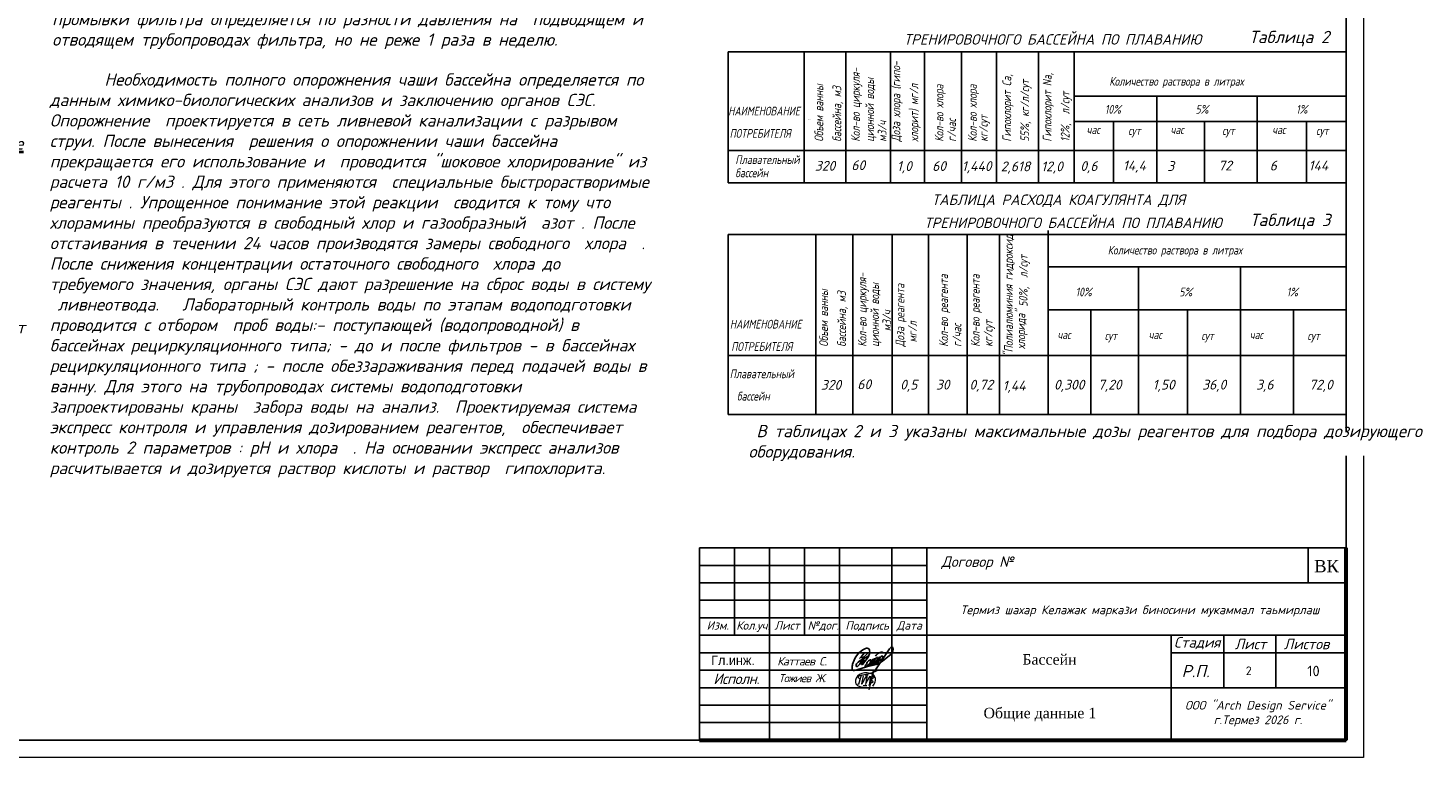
# Model space of a CAD drawing. Extents: x 4114239 to 5838486, y 780458 to 1383318.
# Tile 157 of 231: x 4329980 to 4370046, y 1296787 to 1318308. Entities that reach past the tile are written whole.
import ezdxf
from ezdxf import colors
from ezdxf.entities.mleader import LeaderData, LeaderLine
from ezdxf.math import Vec2, Vec3

# ---------------------------------------------------------------- set-up
doc = ezdxf.new("R2010")
doc.units = 0
doc.header["$MEASUREMENT"] = 0
for name, color, linetype, lineweight in [('-N1-B1-', 5, 'Continuous', 50), ('1', 7, 'Continuous', 50), ('_0', 7, 'Continuous', 15), ('линия40', 7, 'Continuous', 5), ('Основные', 160, 'Continuous', 40), ('ФВС-3', 7, 'Continuous', 25)]:
    doc.layers.add(name, color=color, linetype=linetype, lineweight=lineweight)
for name, color, linetype in [('liniya', 7, 'Continuous'), ('ВП', 6, 'Continuous'), ('КЖ_ФОРМАТЫ', 7, 'Continuous')]:
    doc.layers.add(name, color=color, linetype=linetype)
doc.styles.add('ISOCPEUR_1.00', font='isocpeui.ttf')
doc.styles.add('MyStyle', font='isocpeur.ttf', dxfattribs={"height": 400})
doc.styles.add('NIA', font='times.ttf')
doc.styles.add('OOO-Kazar', font='txt')
doc.styles.add('ГОСТ 250', font='isocpeui.ttf', dxfattribs={"height": 300})

# ---------------------------------------------------------------- blocks, each defined once
blk = doc.blocks.new('_None')
blk = doc.blocks.new('gfnfd')
at = {"layer": '_0', "color": 5, "ltscale": 100}
for points in [[(6520818, 2413294), (6520848, 2413294)], [(6520801, 2413192), (6520834, 2413192)]]:
    blk.add_lwpolyline(points, dxfattribs=at)
blk.add_arc((6518800, 2413812), 2051, 342.7953, 345.3289, dxfattribs=at)
for points in [[(6520891, 2413186), (6520915, 2413229), (6520915, 2413269), (6520746, 2413281), (6520730, 2413208), (6520827, 2413173)], [(6520765, 2413255), (6520754, 2413268), (6520847, 2413305), (6520939, 2413339)], [(6520800, 2413285), (6520787, 2413205), (6520836, 2413285), (6520823, 2413202), (6520866, 2413283), (6520858, 2413196), (6520895, 2413322), (6520855, 2413150)], [(6520888, 2413288), (6520900, 2413266), (6520879, 2413250), (6520895, 2413224), (6520870, 2413213), (6520870, 2413207)], [(6520760, 2413206), (6520746, 2413203)]]:
    blk.add_spline(points, degree=3, dxfattribs=at)
blk = doc.blocks.new('rrwerewrewrewrew')
at = {"color": 5}
for points in [[(387872, 564817), (385461, 560165, 0.55556748), (386382, 560107), (391670, 566719), (392907, 570003, 0.16524673), (392907, 572723, 0.43735193), (390680, 575054, 0.1925367), (387853, 574100), (386571, 573489), (385290, 572586), (383117, 570710), (380078, 566719), (378699, 564105), (377285, 560326), (377078, 559578, 0.07852278), (377003, 555809, 0.23019417), (377694, 554621, 0.0887128), (377781, 554616, 0.0887128), (379419, 554812, 0.0887128), (381084, 555304), (390088, 557920), (399004, 560086), (402154, 561376)], [(387980, 570424), (385421, 567493, 0.22899883), (385508, 566433, 0.41488709), (386276, 566280), (387929, 567230), (391574, 570827), (387929, 567230), (383602, 559965), (381685, 558391), (380818, 558391), (380448, 559062), (380582, 559876), (380932, 560780), (382245, 562139), (384351, 563843), (392166, 568035)], [(393348, 564247, 0.15829732), (390735, 562114), (389962, 560238), (388831, 559169, 0.49817329), (388831, 558274, 0.20946853), (389828, 557885), (393236, 561652), (394204, 563658, 0.46432334), (393929, 564350), (393348, 564299), (393348, 564247)], [(390507, 558635), (395529, 562210), (397057, 563852), (397766, 564614), (397257, 565308), (395804, 564684), (393930, 562390), (393187, 560845, 0.24255711), (393041, 559580, 0.40328304), (393704, 559264), (399431, 563972), (400603, 565962), (400228, 566548), (398635, 565939), (397633, 564795), (395782, 562481), (395782, 560295), (396385, 560295), (399478, 562450), (401915, 565049, 0.04813408), (402290, 566969, 0.1195267), (400636, 565910), (398470, 562543), (398470, 560904), (398892, 560600), (405033, 566245, 0.12154345), (405033, 567557, 0.35845704), (404400, 567908, 0.15003716), (402713, 566737), (401915, 565049), (401358, 564455, 0.10332709), (401119, 561843, 0.57533837), (401471, 561164, 0.15295213), (402959, 561934), (404869, 563552), (412161, 569153), (414224, 572291), (414531, 574421), (414044, 575728), (413253, 576151), (412242, 575691), (411129, 574552), (409777, 572512), (406098, 567138), (396979, 553520)], [(398349, 567683, -0.17239952), (399516, 569357, -0.09374717), (402528, 571150, -0.27811873), (405794, 570727)]]:
    blk.add_lwpolyline(points, format="xyb", dxfattribs=at)
blk.add_lwpolyline([(385421, 567493), (383513, 565557)], dxfattribs=at)

msp = doc.modelspace()

# ---------------------------------------------------------------- linework, layer by layer
at = {"color": 0}
for p, q in [((4350014.1811, 1317630.8155), (4367700.1811, 1317630.8155)), ((4350014.1811, 1317630.8155), (4350014.1811, 1313879.5165)), ((4352196.1156, 1317630.8155), (4352196.1156, 1313879.5165)), ((4353383.9705, 1317630.8155), (4353383.9705, 1313879.5165)), ((4354666.0288, 1317630.8155), (4354666.0288, 1313879.5165)), ((4355635.3834, 1317630.8155), (4355635.3834, 1313879.5165)), ((4356698.3827, 1317630.8155), (4356698.3827, 1313879.5165)), ((4357698.9479, 1317630.8155), (4357698.9479, 1313879.5165)), ((4358902.4113, 1317630.8155), (4358902.4113, 1313879.5165)), ((4359916.883, 1317630.8155), (4359916.883, 1313879.5165)), ((4367700.1811, 1317630.8155), (4367700.1811, 1313879.5165)), ((4367700.1811, 1316358.9153), (4359916.883, 1316358.9153)), ((4362281.1811, 1316358.9153), (4362281.1811, 1313879.5165)), ((4365154.1811, 1316358.9153), (4365154.1811, 1313879.5165)), ((4367700.1811, 1315632.2356), (4359916.883, 1315632.2356)), ((4361048.1811, 1315632.2356), (4361048.1811, 1313879.5165)), ((4363654.1811, 1315632.2356), (4363654.1811, 1313879.5165)), ((4366570.1811, 1315632.2356), (4366570.1811, 1313879.5165)), ((4350014.1811, 1314805.0165), (4367700.1811, 1314805.0165)), ((4350014.1811, 1313879.5165), (4367700.1811, 1313879.5165)), ((4350014.1811, 1312395.2529), (4367700.1811, 1312395.2529)), ((4350014.1811, 1312395.2529), (4350014.1811, 1307245.9539)), ((4352528.6819, 1312395.2529), (4352528.6819, 1307245.9539)), ((4353584.7514, 1312395.2529), (4353584.7514, 1307245.9539)), ((4354715.4341, 1312395.2529), (4354715.4341, 1307245.9539)), ((4355750.67, 1312395.2529), (4355750.67, 1307245.9539)), ((4356854.9379, 1312395.2529), (4356854.9379, 1307245.9539)), ((4357781.0226, 1312395.2529), (4357781.0226, 1307245.9539)), ((4359178.9191, 1312515.9539), (4359178.9191, 1307245.9539)), ((4359178.9191, 1312395.2529), (4359178.9191, 1307245.9539)), ((4367700.1811, 1312395.2529), (4367700.1811, 1307245.9539)), ((4361756.2918, 1311471.8527), (4361756.2918, 1307245.9539)), ((4364682.4465, 1311471.8527), (4364682.4465, 1307245.9539)), ((4360398.1429, 1310244.1729), (4360398.1429, 1307245.9539)), ((4363164.7184, 1310244.1729), (4363164.7184, 1307245.9539)), ((4366200.1811, 1310244.1729), (4366200.1811, 1307245.9539)), ((4350014.1811, 1308935.9539), (4367700.1811, 1308935.9539)), ((4350014.1811, 1307245.9539), (4367700.1811, 1307245.9539))]:
    msp.add_line(p, q, dxfattribs=at)
at = {"ltscale": 100}
msp.add_line((4367700.1811, 1312395.2529), (4367700.1811, 1307245.9539), dxfattribs=at)
at = {"color": 7, "linetype": 'Continuous'}
for p, q in [((4349200.1811, 1303429.1885), (4367700.1811, 1303429.1885)), ((4349200.1811, 1297929.1885), (4349200.1811, 1303429.1885)), ((4350200.1811, 1300929.1885), (4350200.1811, 1303429.1885)), ((4351200.1811, 1297929.1885), (4351200.1811, 1303429.1885)), ((4352200.1811, 1300929.1885), (4352200.1811, 1303429.1885)), ((4353200.1811, 1297929.1885), (4353200.1811, 1303429.1885)), ((4354700.1811, 1297929.1885), (4354700.1811, 1303429.1885)), ((4355700.1811, 1297929.1885), (4355700.1811, 1303429.1885)), ((4355700.1811, 1302429.1885), (4367700.1811, 1302429.1885)), ((4349200.1811, 1301429.1885), (4355700.1811, 1301429.1885)), ((4349200.1811, 1300929.1885), (4355700.1811, 1300929.1885)), ((4355700.1811, 1300929.1885), (4367700.1811, 1300929.1885)), ((4362700.1811, 1300929.1885), (4362700.1811, 1297929.1885)), ((4364200.1811, 1299429.1885), (4364200.1811, 1300929.1885)), ((4365694.3434, 1299429.1885), (4365694.3434, 1300929.1885)), ((4362700.1811, 1300429.1885), (4367700.1811, 1300429.1885)), ((4355700.1811, 1299429.1885), (4367700.1811, 1299429.1885))]:
    msp.add_line(p, q, dxfattribs=at)
at = {"linetype": 'ByBlock', "ltscale": 0.1}
msp.add_line((4366620.1819, 1303429.1885), (4366620.1819, 1302429.1885), dxfattribs=at)
msp.add_lwpolyline([(4349200.1811, 1303429.1885), (4367700.1811, 1303429.1885), (4367700.1811, 1297929.1885), (4349200.1811, 1297929.1885)], close=True, dxfattribs=at)
at = {"color": 7, "linetype": 'Continuous'}
for points in [[(4349200.1811, 1302929.1885), (4355700.1811, 1302929.1885)], [(4349200.1811, 1302429.1885), (4355700.1811, 1302429.1885)], [(4349200.1811, 1301929.1885), (4355700.1811, 1301929.1885)], [(4349200.1811, 1300429.1885), (4355700.1811, 1300429.1885)], [(4349200.1811, 1299929.1885), (4355700.1811, 1299929.1885)], [(4349200.1811, 1299429.1885), (4355700.1811, 1299429.1885)], [(4349200.1811, 1298929.1885), (4355700.1811, 1298929.1885)], [(4349200.1811, 1298429.1885), (4355700.1811, 1298429.1885)]]:
    msp.add_lwpolyline(points, dxfattribs=at)
at = {"layer": 'ВП', "color": 0, "ltscale": 0.2}
for p, q in [((4367700.1811, 1311471.8527), (4359178.9191, 1311471.8527)), ((4367700.1811, 1310244.1729), (4359178.9191, 1310244.1729))]:
    msp.add_line(p, q, dxfattribs=at)
at = {"layer": 'КЖ_ФОРМАТЫ', "color": 0, "linetype": 'Continuous', "lineweight": 60, "ltscale": 100}
for p, q in [((4367700.1811, 1297929.1885), (4367700.1811, 1303429.1885)), ((4349200.1811, 1297929.1885), (4367700.1811, 1297929.1885))]:
    msp.add_line(p, q, dxfattribs=at)
at = {"layer": 'линия40', "ltscale": 3}
for p, q in [((4368200.1811, 1339429.1885), (4368200.1811, 1297429.1885)), ((4367700.1811, 1338929.1885), (4367700.1811, 1297929.1885)), ((4367700.1811, 1297929.1885), (4310800.1811, 1297929.1885)), ((4368200.1811, 1297429.1885), (4308800.1811, 1297429.1885))]:
    msp.add_line(p, q, dxfattribs=at)
at = {"layer": 'линия40', "ltscale": 3, "const_width": 50}
msp.add_lwpolyline([(4367700.1811, 1297929.1885), (4310800.1811, 1297929.1885), (4310800.1811, 1338929.1885), (4367700.1811, 1338929.1885)], close=True, dxfattribs=at)

# ---------------------------------------------------------------- block references
at = {"color": 6, "xscale": 0.03125, "yscale": 0.03125, "zscale": 0.03125}
msp.add_blockref('rrwerewrewrewrew', (4341788.5441, 1282589.3831), dxfattribs=at)
at = {"layer": '_0', "xscale": 3, "yscale": 3, "zscale": 3}
msp.add_blockref('gfnfd', (-15208519.1524, -5940086.4445), dxfattribs=at)

# ---------------------------------------------------------------- texts
at = {"color": 0, "style": 'ГОСТ 250'}
for s, height, p in [('                         ТРЕНИРОВОЧНОГО БАССЕЙНА ПО ПЛАВАНИЮ ', 298.35, (4350297.1304, 1317832.5165)), ('320', 280.8, (4352499.4544, 1314224.9436)), ('60', 280.8, (4353542.6004, 1314240.5351)), ('1,0', 280.8, (4354847.0421, 1314216.5625)), ('60', 280.8, (4355856.0346, 1314216.5625)), ('1,440', 280.8, (4356705.1311, 1314216.5625)), ('2,618', 280.8, (4357819.9637, 1314207.4599)), ('12,0', 280.8, (4358974.906, 1314207.4599)), ('0,6', 280.8, (4360094.5139, 1314216.5625)), ('14,4', 280.8, (4361313.4043, 1314230.5625)), ('3', 280.8, (4362585.0139, 1314216.5625)), ('72', 280.8, (4364045.0825, 1314230.5625)), ('6', 280.8, (4365515.678, 1314230.5625)), ('144', 280.8, (4366627.678, 1314230.5625)), ('ТАБЛИЦА РАСХОДА КОАГУЛЯНТА ДЛЯ', 298.35, (4355845.1327, 1313244.3944)), ('                         ТРЕНИРОВОЧНОГО БАССЕЙНА ПО ПЛАВАНИЮ ', 298.35, (4350882.8473, 1312583.4106)), ('320', 280.8, (4352670.6658, 1307955.381)), ('60', 280.8, (4353713.3118, 1307970.9725)), ('0,5', 280.8, (4354939.0859, 1307960.9999)), ('30', 280.8, (4355963.95, 1307960.9999)), ('0,72', 280.8, (4356921.4331, 1307960.9999)), ('1,44', 280.8, (4357871.4004, 1307932.3973)), ('0,300', 280.8, (4359342.2792, 1307960.9999)), ('7,20', 280.8, (4360600.6638, 1307960.9999)), ('1,50', 280.8, (4362164.9783, 1307960.9999)), ('36,0', 280.8, (4363582.6197, 1307960.9999)), ('3,6', 280.8, (4365125.9434, 1307960.9999)), ('72,0', 280.8, (4366643.678, 1307960.9999))]:
    msp.add_text(s, height=height, dxfattribs=at).set_placement(p)
at = {"color": 0, "style": 'ГОСТ 250', "width": 0.8}
for s, p in [('Гипохлорит Са,', (4358117.1939, 1315054.6472)), ('Гипохлорит Nа,', (4359272.1362, 1315054.6472)), ('12%%%,  л/сут', (4359786.4219, 1315054.6472)), ('55%, кг/л/сут', (4358631.4796, 1315054.6472)), ('50%%%,  л/сут', (4358586.1779, 1310333.1178))]:
    msp.add_text(s, height=250, rotation=90, dxfattribs=at).set_placement(p)
for s, p in [('10%', (4360799.5219, 1315856.4483)), ('5%', (4363395.5986, 1315856.4483)), ('1%', (4366273.5986, 1315856.4483)), ('час', (4360276.8112, 1315273.4402)), ('сут', (4361467.1861, 1315246.2251)), ('час', (4362678.4304, 1315273.4402)), ('сут', (4364156.6861, 1315246.2251)), ('час', (4365589.4304, 1315273.4402)), ('сут', (4366846.1861, 1315246.2251))]:
    msp.add_text(s, height=250, dxfattribs=at).set_placement(p)
at = {"insert": (4366790.3489, 1303082.1255), "char_height": 350, "attachment_point": 1}
msp.add_mtext('{\\fTimes New Roman|b0|i0|c204|p18;ВК}', dxfattribs=at)
at = {"insert": (4351420.1811, 1300184.5032), "char_height": 240, "width": 2180, "attachment_point": 4}
msp.add_mtext('{\\fISOCPEUR|b0|i1|c204|p34;\\T0.9;Каттаев С}.', dxfattribs=at)
at = {"lineweight": -3, "char_height": 300, "attachment_point": 1, "style": 'NIA'}
for s, insert, width in [('\\pxi0.005;{\\C0;Бассейн}', (4358436.192, 1300388.3656), 1733.650506), ('\\pxi0.005;{\\C0;Общие данные 1}', (4357324.2413, 1298853.7404), 6629.387888)]:
    msp.add_mtext(s, dxfattribs=dict(at, insert=insert, width=width))
at = {"attachment_point": 1, "style": 'MyStyle'}
for s, width, insert, char_height in [('2', 541.266485, (4364831.6743, 1300037.4005), 250), ('10', 968.847201, (4366590.2764, 1300056.999), 300)]:
    msp.add_mtext_dynamic_manual_height_columns(s, width=width, gutter_width=1250, heights=[0], dxfattribs=dict(at, insert=insert, char_height=char_height))
at = {"layer": '1', "ltscale": 100, "insert": (4352293.1594, 1315691.6043), "char_height": 1, "width": 11164.643079, "attachment_point": 1, "style": 'ГОСТ 250'}
msp.add_mtext('\\pt4.3619,8.72381,13.0857,17.4476,21.8095,26.1714,30.5333,34.8952,39.2571,43.619,47.981,52.3429,56.7048,61.0667,65.4286,69.7905;{\\fISOCPEUR|b0|i1|c204|p34;Лабораторный контроль воды по этапам водоподготовки проводится с отбором проб воды:\\P^I- поступающей (водопроводной) - в бассейнах рециркуляционного и проточного типов, а также с периодической сменой воды;\\P^I- до и после фильтров - в бассейнах рециркуляционного типа и с морской водой;\\P\\ptz;^I- после обеззараживания перед подачей воды в ванну.}', dxfattribs=at)
at = {"layer": 'liniya', "insert": (4349532.1955, 1300347.063), "char_height": 270, "width": 1161.892161, "attachment_point": 1}
msp.add_mtext('Гл.инж.', dxfattribs=at)
at = {"layer": 'Основные', "color": 0, "style": 'ГОСТ 250'}
for s, p in [('Таблица 2', (4364926.2154, 1317876.3593)), ('Таблица 3', (4364948.6337, 1312640.7967))]:
    msp.add_text(s, height=351, dxfattribs=at).set_placement(p)
at = {"layer": 'Основные', "color": 0, "style": 'ГОСТ 250', "width": 0.8}
for s, p in [('Доза хлора (гипо-', (4354943.8173, 1315054.6472)), ('Кол-во циркуля-', (4353786.1296, 1315054.6472)), ('ционной воды', (4354191.162, 1315054.6472)), ('Объем ванны', (4352739.2236, 1315054.6472)), ('бассейна, м3', (4353253.5094, 1315054.6472)), ('хлорит) мг/л', (4355458.1031, 1315054.6472)), ('Кол-во хлора', (4356178.4914, 1315054.6472)), ('Кол-во хлора', (4357132.2438, 1315054.6472)), ('кг/сут', (4357443.6313, 1315054.6472)), ('м3/ч', (4354549.3816, 1315054.6472)), ('г/час', (4356536.7045, 1315054.6472)), ('"Полиалюминия гидроксид  ', (4358164.4033, 1308913.3149)), ('Кол-во циркуля-', (4353976.6965, 1309185.5846)), ('Кол-во реагента', (4356307.278, 1309185.5846)), ('Кол-во реагента', (4357213.5459, 1309185.5846)), ('Объем ванны', (4352874.2899, 1309185.5846)), ('ционной воды', (4354332.9822, 1309185.5846)), ('Доза реагента', (4355059.8611, 1309185.5846)), ('бассейна, м3', (4353388.5756, 1309185.5846)), ('м3/ч', (4354681.5844, 1309632.4311)), (' хлорида" ', (4358517.845, 1308994.2619)), (' мг/л', (4355416.1469, 1309185.5846)), ('г/час', (4356689.5637, 1309185.5846)), ('кг/сут', (4357583.3316, 1309185.5846))]:
    msp.add_text(s, height=250, rotation=90, dxfattribs=at).set_placement(p)
for s, p in [('Количество раствора в литрах', (4360924.7499, 1316656.7771)), ('НАИМЕНОВАНИЕ', (4350019.4894, 1315805.5607)), ('ПОТРЕБИТЕЛЯ', (4350058.7252, 1315165.5607)), ('Плавательный', (4350223.1811, 1314415.5165)), ('бассейн  ', (4350223.1811, 1314036.9555)), ('Количество раствора в литрах', (4360880.9961, 1311826.067)), ('10%', (4359962.4018, 1310628.3857)), ('5%', (4362930.6795, 1310628.3857)), ('1%', (4366001.5986, 1310628.3857)), ('НАИМЕНОВАНИЕ', (4350066.9894, 1309706.9981)), ('час', (4359441.6683, 1309404.3776)), ('сут', (4360794.6479, 1309377.1625)), ('час', (4362051.5906, 1309404.3776)), ('сут', (4363561.2233, 1309377.1625)), ('час', (4364945.1957, 1309404.3776)), ('сут', (4366596.6861, 1309377.1625)), ('ПОТРЕБИТЕЛЯ', (4350106.2252, 1309066.9981)), ('Плавательный', (4350062.1811, 1308285.9539)), ('бассейн  ', (4350270.6811, 1307646.8929))]:
    msp.add_text(s, height=250, dxfattribs=at).set_placement(p)
at = {"layer": 'Основные', "color": 0, "char_height": 351, "attachment_point": 1, "style": 'ГОСТ 250'}
for s, insert, width in [('\\pi1037; Гипохлорит получают, пропуская газообразный хлор через раствор гидроксида натрия в строго контролируемых условиях. Для повышения стабильности препарата при хранении часть не прореагировавшей щелочи оставляют в дезинфицирующем средстве, поэтому получаемый раствор препарата характеризуется очень высоком значением pH - около 12.\\PДаже при соблюдении благоприятных условий хранения (в темном месте при пониженной температуре) гипохлорит медленно разлагается, теряя часть хлора и образуя кислород. Однако значение pH при этом остается высоким.  В летние месяцы рекомендуется хранить раствор гипохлорита натрия в темном контейнере не дольше одного месяца при максимально низкой температуре.\\P{\\LНикогда не добавляйте кислоту непосредственно к раствору гипохлорита, так как это приведет к образованию ядовитого газообразного хлора.\\P\\pi0;ВНИМАНИЕ: ВСЕГДА вносите химический агент в воду. НИКОГДА не добавляйте воду к химическим агентам во избежание несчастных случаев.\\P}   Необходимая для коррекции pH кислота должна подаваться в бассейн постепенно. В случае использования хлористоводородной (соляной) кислоты ее необходимо разбавить перед добавлением в бассейн.  Это можно сделать, например, в ведре или канистре, добавив к воде из бассейна соляную кислоту (конкретные концентрации, объемы и дозировки должны присутствовать в инструкции по применению, предоставляемой производителем).\\P\\pi1037;При применении сухого препарата для понижения pH (гидросульфата натрия) его необходимо предварительно растворить в воде. Вне зависимости от того, какой препарат вы используете (жидкий или твердый), старайтесь как можно более равномерно распределять в бассейне приготовленный раствор понижающего pH реагента. \\PГипохлорит кальция  является более стабильным аналогом гипохлорита натрия. Коммерчески доступны препараты в форме гранул или таблеток с содержанием доступного хлора вплоть до 65%, что выше, чем в случае гипохлорита натрия.\\PГипохлорит кальция растворяют в воде и подают в циркуляционную систему автоматически.  Постоянное использование гипохлорита приводит к увеличению уровня кальция в воде. Это является безусловным достоинством препарата в регионах с мягкой водой. В таких условиях в бассейнах часто наблюдается «растворение» цемента между керамическими плитками из-за того, что вода испытывает «нехватку кальция», и ей требуются источники кальция для компенсации его уровня. В этом случае гипохлорит кальция выполняет сразу две функции: дезинфицирует воду и помогает устранить нехватку кальция.', (4311639.514, 1322203.1881), 18425.165916), ('\\pi2.363,l0.5917; В таблицах 2 и 3 указаны максимальные дозы реагентов для подбора дозирующего оборудования.', (4350599.9256, 1306948.8073), 19552.959527)]:
    msp.add_mtext(s, dxfattribs=dict(at, insert=insert, width=width))
at = {"layer": 'Основные', "color": 0, "ltscale": 100, "char_height": 351, "attachment_point": 1, "style": 'ГОСТ 250'}
for s, insert, width in [(' Циркуляционные  насосы обеспечивают расход  60 м3/час , полный цикл водообмена за 5,3 часа.   Промывка фильтров осуществляется периодически оборотной осветленной водой  циркуляционными насосами. При промывке фильтра должен обеспечиваться  расход воды 50 м3/час/м2 , для фильтра диаметром 1,2 м  расход при промывке  равен 54 м3/час, то есть промывка осуществляется при работе двух насосов.  Необходимость промывки фильтра определяется по разности давления на  подводящем и отводящем трубопроводах фильтра, но не реже 1 раза в неделю.', (4330672.6799, 1322248.4881), 17207.168631), ('       Необходимость полного опорожнения чаши бассейна определяется по  данным химико-биологических анализов и заключению органов СЭС. Опорожнение  проектируется в сеть ливневой канализации c разрывом струи. После вынесения  решения о опорожнении чаши бассейна прекращается его использование и  проводится "шоковое хлорирование" из расчета 10 г/м3 . Для этого применяются  специальные быстрорастворимые реагенты . Упрощенное понимание этой реакции  сводится к тому что хлорамины преобразуются в свободный хлор и газообразный  азот . После отстаивания в течении 24 часов производятся замеры свободного  хлора  . После снижения концентрации остаточного свободного  хлора до  требуемого значения, органы СЭС дают разрешение на сброс воды в систему  ливнеотвода.   Лабораторный контроль воды по этапам водоподготовки проводится с отбором  проб воды:- поступающей (водопроводной) в бассейнах рециркуляционного типа; - до и после фильтров - в бассейнах рециркуляционного типа ; - после обеззараживания перед подачей воды в ванну. Для этого на трубопроводах системы водоподготовки запроектированы краны  забора воды на анализ.  Проектируемая система {\\fISOCPEUR|b0|i1|c204|p34;экспресс }контроля и управления дозированием реагентов,  обеспечивает контроль 2 параметров : рН {\\fISOCPEUR|b0|i1|c204|p34;и }хлора  . {\\fISOCPEUR|b0|i1|c204|p34;На основании экспресс анализов расчитывается и} дозир{\\fISOCPEUR|b0|i1|c204|p34;уется раствор} кислоты и раствор  гипохлорита.  ', (4330604.0981, 1317008.8881), 17335.223716)]:
    msp.add_mtext(s, dxfattribs=dict(at, insert=insert, width=width))
at = {"layer": 'ФВС-3', "color": 0, "linetype": 'Continuous', "lineweight": 5, "style": 'OOO-Kazar'}
for s, insert, char_height, attachment_point in [('{\\fISOCPEUR|b0|i1|c204|p34;Договор №}', (4357150.6571, 1302804.2723), 300, 8), ('{\\fISOCPEUR|b0|i1|c204|p34;Изм.}', (4349719.5372, 1301329.6174), 240, 2), ('{\\fISOCPEUR|b0|i1|c204|p34;Кол.уч.}', (4350731.5722, 1301329.6174), 240, 2), ('{\\fISOCPEUR|b0|i1|c204|p34;Лист}', (4351703.671, 1301329.6174), 240, 2), ('{\\fISOCPEUR|b0|i1|c204|p34;№дог.}', (4352739.5623, 1301329.6174), 240, 2), ('{\\fISOCPEUR|b0|i1|c204|p34;Подпись}', (4353996.6474, 1301329.6174), 240, 2), ('{\\fISOCPEUR|b0|i1|c204|p34;Дата}', (4355201.2892, 1301329.6174), 240, 2), ('{\\fISOCPEUR|b0|i1|c204|p34;Стадия}', (4363441.318, 1300529.1885), 300, 8), ('{\\fISOCPEUR|b0|i1|c204|p34;Лист }', (4364965.5377, 1300529.1885), 300, 8), ('{\\fISOCPEUR|b0|i1|c204|p34;Листов }', (4366569.5449, 1300529.1885), 300, 8), ('{\\fISOCPEUR|b0|i1|c204|p34;\\T0.95;Исполн.}', (4350252.0382, 1299832.937), 300, 2), ('{\\fISOCPEUR|b0|i1|c204|p34;Р.П.}', (4363396.0495, 1299729.1885), 350, 8)]:
    msp.add_mtext(s, dxfattribs=dict(at, insert=insert, char_height=char_height, attachment_point=attachment_point))
at = {"layer": 'ФВС-3', "linetype": 'Continuous', "lineweight": 5, "style": 'OOO-Kazar'}
for s, insert, char_height, attachment_point in [('{\\fISOCPEUR|b0|i1|c204|p34;Термиз шахар Келажак маркази биносини мукаммал таьмирлаш\\P  }', (4361799.842, 1301047.7746), 250, 8), ('{\\fISOCPEUR|b0|i1|c204|p34;\\T0.9;Тожиев Ж.}', (4352134.9944, 1299815.958), 230, 2), ('{\\fISOCPEUR|b0|i1|c204|p34;ООО "Arch Design Service"\\Pг.Термез 20\\fISOCPEUR|b0|i1|c0|p34;26\\fISOCPEUR|b0|i1|c204|p34; г.\\P  }', (4365179.074, 1297900.3411), 250, 8)]:
    msp.add_mtext(s, dxfattribs=dict(at, insert=insert, char_height=char_height, attachment_point=attachment_point))

# ---------------------------------------------------------------- next in the draw order: leaders
at = {"layer": '-N1-B1-', "color": 0}
ml = msp.add_multileader_mtext('Standard', dxfattribs=at)
ml.set_content('{\\C0;Выпуск К1-2 \\P∅110 L=5000}', color=(0, 0, 0), style='ISOCPEUR_1.00')
ml.set_leader_properties(color=256, linetype='ByLayer', lineweight=15)
ml.set_arrow_properties(name='NONE')
ml.build(insert=Vec2(0, 0))
ml.multileader.update_dxf_attribs({"text_left_attachment_type": 6, "text_right_attachment_type": 6, "dogleg_length": 0.1251, "arrow_head_size": 160000, "scale": 200})
ctx = ml.context
ctx.base_point, ctx.scale, ctx.char_height, ctx.arrow_head_size, ctx.landing_gap_size, ctx.plane_origin = Vec3(4498152.2194, 1306432.4421), 200, 250, 160000, 0, Vec3(4512217.2253, 1300150.2328)
ctx.left_attachment, ctx.right_attachment, ctx.text_align_type = 6, 6, 1
notes = []
notes.append((ctx, [(1, (1, 1, 0), (4498127.1937, 1306432.4421), (1, 0), 25.0257, [(2, [(4497283.5682, 1307146.3831)], 0, [])])]))
ctx.mtext.insert, ctx.mtext.width, ctx.mtext.alignment, ctx.mtext.flow_direction = Vec3(4499153.0716, 1306732.4421), 2397.184066, 2, 5
ctx.mtext.has_bg_fill, ctx.mtext.bg_color, ctx.mtext.bg_scale_factor, ctx.mtext.bg_transparency, ctx.mtext.use_window_bg_color = 1, -1073741824, 1, 0, 1
for ctx, leaders in notes:
    for number, flags, end, landing, length, lines in leaders:
        leader = LeaderData()
        leader.index, (leader.has_last_leader_line, leader.has_dogleg_vector, leader.attachment_direction) = number, flags
        leader.last_leader_point, leader.dogleg_vector, leader.dogleg_length = Vec3(end), Vec3(landing), length
        for number, points, colour, breaks in lines:
            line = LeaderLine()
            line.index, line.vertices, line.color, line.breaks = number, Vec3.list(points), colors.encode_raw_color(colour), breaks
            leader.lines.append(line)
        ctx.leaders.append(leader)

doc.saveas('drawing.dxf')
